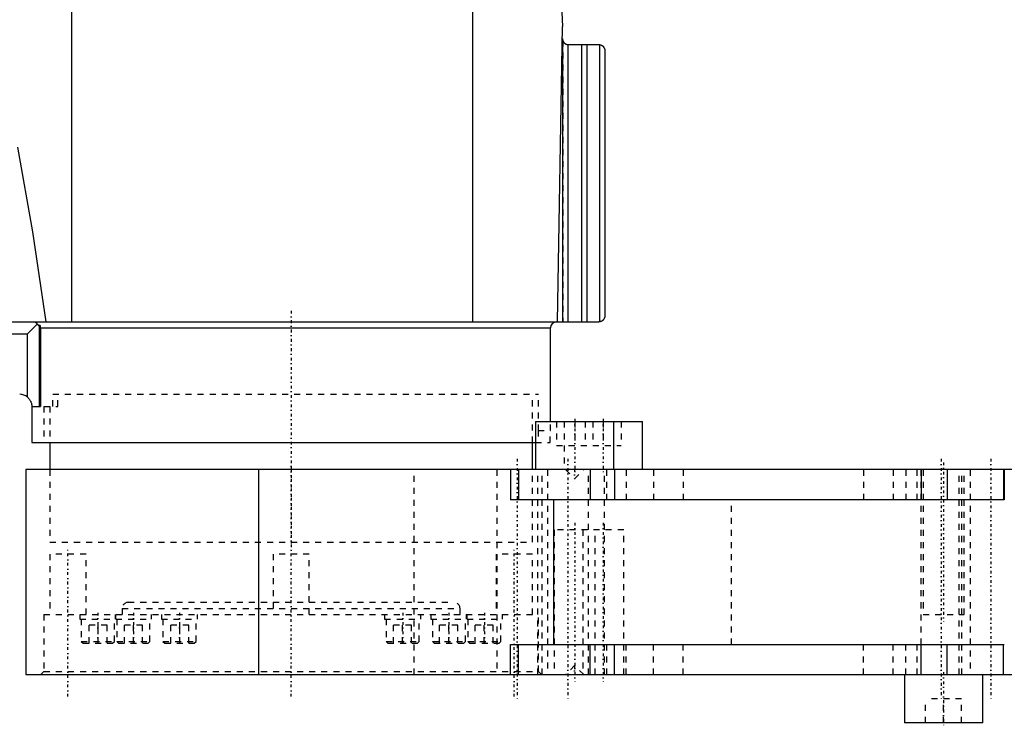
# Model space of a CAD drawing. Extents: x -342 to 171, y -1 to 570.
# Tile 2 of 4: x -215 to -52, y 136 to 253. Entities that reach past the tile are written whole.
import ezdxf

# ---------------------------------------------------------------- set-up
doc = ezdxf.new("R2010")
doc.units = 0
doc.linetypes.add('CENTER', pattern=[1.5, 0.45, -0.5, 0.05, -0.5])
doc.linetypes.add('DASHED', pattern=[2, 1, -1])
for name, color, linetype in [('AM_0', 7, 'CONTINUOUS'), ('AM_3', 7, 'DASHED'), ('AM_7', 7, 'CENTER')]:
    doc.layers.add(name, color=color, linetype=linetype)

msp = doc.modelspace()

# ---------------------------------------------------------------- linework, layer by layer
at = {"layer": 'AM_0', "color": 7, "linetype": 'CONTINUOUS'}
for p, q in [((-132.14, 387.81), (-125, 251.5)), ((-206.35, 202.5), (-206.35, 280.58)), ((-139.87, 202.5), (-139.87, 257.5)), ((-125.86, 202.5), (-125, 251.5)), ((-124.98, 202.5), (-124.98, 249.17)), ((-124.11, 248.5), (-124.11, 202.5)), ((-124.03, 248.5), (-119, 248.5)), ((-121.86, 248.5), (-121.86, 202.5)), ((-120.95, 248.5), (-120.95, 202.5)), ((-118.86, 248.49), (-118.86, 202.51)), ((-118, 247.5), (-118, 203.5)), ((-341.64, 202.5), (-119, 202.5)), ((-212.08, 202.12), (-213.7, 200.5)), ((-211.7, 188.5), (-211.7, 201.99)), ((-211.57, 201.5), (-127, 201.5)), ((-211.57, 201.5), (-211.57, 188.5)), ((-127, 186), (-127, 201.5)), ((-217, 200.5), (-213.7, 200.5)), ((-213.7, 190.02), (-213.7, 200.5)), ((-213, 188.5), (-213, 182.5)), ((-213, 188.5), (-211.57, 188.5)), ((-129.49, 186), (-129.49, 178)), ((-129.49, 186), (-111.76, 186)), ((-116.49, 178), (-116.49, 186)), ((-111.76, 178), (-111.76, 186)), ((-213, 182.5), (-129.49, 182.5)), ((-210, 182.5), (-210, 178)), ((-130, 178), (-130, 182.5)), ((-214, 178), (-214, 144)), ((48.48, 178), (-214, 178)), ((-175.34, 144), (-175.34, 178)), ((-133.61, 178), (-133.61, 173)), ((-132.32, 178), (-132.32, 173)), ((-120.45, 178), (-120.45, 173)), ((-116.39, 178), (-116.39, 173)), ((-65.53, 178), (-65.53, 173)), ((-61.22, 178), (-61.22, 173)), ((-51.91, 178), (-51.91, 173)), ((-51.77, 178), (-51.77, 173)), ((-51.77, 173), (-133.61, 173)), ((-126.46, 149), (-126.46, 173)), ((-133.61, 149), (-51.77, 149)), ((-133.61, 144), (-133.61, 149)), ((-132.32, 144), (-132.32, 149)), ((-120.45, 144), (-120.45, 149)), ((-116.39, 144), (-116.39, 149)), ((-65.53, 144), (-65.53, 149)), ((-61.22, 144), (-61.22, 149)), ((-51.91, 144), (-51.91, 149)), ((-214, 144), (48.48, 144)), ((-68.34, 144), (-68.34, 136)), ((-55.34, 136), (-55.34, 144)), ((-55.34, 136), (-68.34, 136))]:
    msp.add_line(p, q, dxfattribs=at)
for points in [[(-124.98, 249.17, 0), (-124.98, 249.17, 0), (-124.98, 249.17, 0), (-124.98, 249.17, 0), (-124.98, 249.16, 0), (-124.98, 249.16, 0), (-124.97, 249.16, 0), (-124.97, 249.16, 0), (-124.97, 249.15, 0), (-124.97, 249.15, 0), (-124.97, 249.14, 0), (-124.97, 249.14, 0), (-124.97, 249.14, 0), (-124.96, 249.13, 0), (-124.96, 249.13, 0), (-124.96, 249.12, 0), (-124.96, 249.11, 0), (-124.95, 249.11, 0), (-124.95, 249.1, 0), (-124.95, 249.1, 0), (-124.95, 249.09, 0), (-124.95, 249.09, 0), (-124.94, 249.08, 0), (-124.94, 249.08, 0), (-124.94, 249.07, 0), (-124.94, 249.07, 0), (-124.93, 249.06, 0), (-124.93, 249.06, 0), (-124.93, 249.05, 0), (-124.92, 249.04, 0), (-124.91, 249.02, 0), (-124.88, 248.97, 0), (-124.85, 248.92, 0), (-124.81, 248.87, 0), (-124.77, 248.82, 0), (-124.74, 248.79, 0), (-124.72, 248.77, 0), (-124.69, 248.74, 0), (-124.68, 248.74, 0), (-124.67, 248.73, 0), (-124.67, 248.72, 0), (-124.66, 248.72, 0), (-124.65, 248.71, 0), (-124.64, 248.71, 0), (-124.63, 248.7, 0), (-124.62, 248.69, 0), (-124.61, 248.68, 0), (-124.61, 248.68, 0), (-124.6, 248.68, 0), (-124.59, 248.67, 0), (-124.58, 248.66, 0), (-124.57, 248.66, 0), (-124.56, 248.65, 0), (-124.55, 248.64, 0), (-124.54, 248.64, 0), (-124.54, 248.64, 0), (-124.53, 248.63, 0), (-124.52, 248.62, 0), (-124.5, 248.62, 0), (-124.49, 248.61, 0), (-124.48, 248.6, 0), (-124.47, 248.6, 0), (-124.47, 248.6, 0), (-124.46, 248.59, 0), (-124.44, 248.59, 0), (-124.43, 248.58, 0), (-124.42, 248.58, 0), (-124.41, 248.57, 0), (-124.4, 248.57, 0), (-124.39, 248.57, 0), (-124.38, 248.56, 0), (-124.37, 248.56, 0), (-124.36, 248.55, 0), (-124.35, 248.55, 0), (-124.34, 248.55, 0), (-124.33, 248.54, 0), (-124.32, 248.54, 0), (-124.31, 248.54, 0), (-124.3, 248.54, 0), (-124.29, 248.53, 0), (-124.27, 248.53, 0), (-124.26, 248.53, 0), (-124.25, 248.52, 0), (-124.24, 248.52, 0), (-124.23, 248.52, 0), (-124.22, 248.52, 0), (-124.2, 248.51, 0), (-124.19, 248.51, 0), (-124.18, 248.51, 0), (-124.16, 248.51, 0), (-124.16, 248.51, 0), (-124.15, 248.51, 0), (-124.13, 248.5, 0), (-124.12, 248.5, 0), (-124.11, 248.5, 0)], [(-124.11, 248.5, 0), (-124.1, 248.5, 0), (-124.07, 248.5, 0), (-124.05, 248.5, 0), (-124.03, 248.5, 0)], [(-119, 248.5, 0), (-118.98, 248.5, 0), (-118.93, 248.5, 0), (-118.88, 248.49, 0), (-118.86, 248.49, 0)], [(-118.86, 248.49, 0), (-118.85, 248.49, 0), (-118.84, 248.49, 0), (-118.82, 248.48, 0), (-118.82, 248.48, 0), (-118.81, 248.48, 0), (-118.79, 248.48, 0), (-118.78, 248.47, 0), (-118.76, 248.47, 0), (-118.75, 248.47, 0), (-118.73, 248.46, 0), (-118.72, 248.46, 0), (-118.72, 248.46, 0), (-118.7, 248.45, 0), (-118.69, 248.45, 0), (-118.67, 248.45, 0), (-118.66, 248.44, 0), (-118.64, 248.43, 0), (-118.64, 248.43, 0), (-118.63, 248.43, 0), (-118.62, 248.42, 0), (-118.6, 248.42, 0), (-118.6, 248.41, 0), (-118.59, 248.41, 0), (-118.57, 248.41, 0), (-118.56, 248.4, 0), (-118.55, 248.4, 0), (-118.55, 248.39, 0), (-118.54, 248.39, 0), (-118.52, 248.38, 0), (-118.51, 248.37, 0), (-118.5, 248.36, 0), (-118.49, 248.36, 0), (-118.48, 248.35, 0), (-118.47, 248.35, 0), (-118.46, 248.34, 0), (-118.45, 248.34, 0), (-118.44, 248.33, 0), (-118.43, 248.32, 0), (-118.42, 248.31, 0), (-118.41, 248.31, 0), (-118.41, 248.3, 0), (-118.39, 248.3, 0), (-118.38, 248.29, 0), (-118.37, 248.28, 0), (-118.36, 248.27, 0), (-118.35, 248.26, 0), (-118.35, 248.26, 0), (-118.34, 248.25, 0), (-118.33, 248.25, 0), (-118.32, 248.24, 0), (-118.31, 248.23, 0), (-118.3, 248.22, 0), (-118.3, 248.21, 0), (-118.29, 248.21, 0), (-118.29, 248.2, 0), (-118.28, 248.19, 0), (-118.27, 248.18, 0), (-118.24, 248.15, 0), (-118.21, 248.12, 0), (-118.19, 248.09, 0), (-118.15, 248.03, 0), (-118.11, 247.96, 0), (-118.08, 247.9, 0), (-118.06, 247.83, 0), (-118.04, 247.8, 0), (-118.04, 247.78, 0), (-118.04, 247.77, 0), (-118.04, 247.77, 0), (-118.03, 247.76, 0), (-118.03, 247.75, 0), (-118.03, 247.74, 0), (-118.03, 247.73, 0), (-118.03, 247.73, 0), (-118.02, 247.71, 0), (-118.02, 247.7, 0), (-118.02, 247.7, 0), (-118.02, 247.69, 0), (-118.02, 247.68, 0), (-118.01, 247.67, 0), (-118.01, 247.65, 0), (-118.01, 247.64, 0), (-118.01, 247.63, 0), (-118.01, 247.62, 0), (-118.01, 247.62, 0), (-118.01, 247.6, 0), (-118, 247.59, 0), (-118, 247.58, 0), (-118, 247.56, 0), (-118, 247.55, 0), (-118, 247.54, 0), (-118, 247.54, 0), (-118, 247.52, 0), (-118, 247.51, 0), (-118, 247.5, 0)], [(-118.86, 248.49, 0), (-118.85, 248.49, 0), (-118.84, 248.49, 0), (-118.82, 248.48, 0), (-118.82, 248.48, 0), (-118.81, 248.48, 0), (-118.79, 248.48, 0), (-118.78, 248.47, 0), (-118.76, 248.47, 0), (-118.75, 248.47, 0), (-118.73, 248.46, 0), (-118.72, 248.46, 0), (-118.72, 248.46, 0), (-118.7, 248.45, 0), (-118.69, 248.45, 0), (-118.67, 248.45, 0), (-118.66, 248.44, 0), (-118.64, 248.43, 0), (-118.64, 248.43, 0), (-118.63, 248.43, 0), (-118.62, 248.42, 0), (-118.6, 248.42, 0), (-118.6, 248.41, 0), (-118.59, 248.41, 0), (-118.57, 248.41, 0), (-118.56, 248.4, 0), (-118.55, 248.4, 0), (-118.55, 248.39, 0), (-118.54, 248.39, 0), (-118.52, 248.38, 0), (-118.51, 248.37, 0), (-118.5, 248.36, 0), (-118.49, 248.36, 0), (-118.48, 248.35, 0), (-118.47, 248.35, 0), (-118.46, 248.34, 0), (-118.45, 248.34, 0), (-118.44, 248.33, 0), (-118.43, 248.32, 0), (-118.42, 248.31, 0), (-118.41, 248.31, 0), (-118.41, 248.3, 0), (-118.39, 248.3, 0), (-118.38, 248.29, 0), (-118.37, 248.28, 0), (-118.36, 248.27, 0), (-118.35, 248.26, 0), (-118.35, 248.26, 0), (-118.34, 248.25, 0), (-118.33, 248.25, 0), (-118.32, 248.24, 0), (-118.31, 248.23, 0), (-118.3, 248.22, 0), (-118.3, 248.21, 0), (-118.29, 248.21, 0), (-118.29, 248.2, 0), (-118.28, 248.19, 0), (-118.27, 248.18, 0), (-118.24, 248.15, 0), (-118.21, 248.12, 0), (-118.19, 248.09, 0), (-118.15, 248.03, 0), (-118.11, 247.96, 0), (-118.08, 247.9, 0), (-118.06, 247.83, 0), (-118.04, 247.8, 0), (-118.04, 247.78, 0), (-118.04, 247.77, 0), (-118.04, 247.77, 0), (-118.03, 247.76, 0), (-118.03, 247.75, 0), (-118.03, 247.74, 0), (-118.03, 247.73, 0), (-118.03, 247.73, 0), (-118.02, 247.71, 0), (-118.02, 247.7, 0), (-118.02, 247.7, 0), (-118.02, 247.69, 0), (-118.02, 247.68, 0), (-118.01, 247.67, 0), (-118.01, 247.65, 0), (-118.01, 247.64, 0), (-118.01, 247.63, 0), (-118.01, 247.62, 0), (-118.01, 247.62, 0), (-118.01, 247.6, 0), (-118, 247.59, 0), (-118, 247.58, 0), (-118, 247.56, 0), (-118, 247.55, 0), (-118, 247.54, 0), (-118, 247.54, 0), (-118, 247.52, 0), (-118, 247.51, 0), (-118, 247.5, 0)], [(-215.38, 231.48, 0), (-212.85, 217.46, 0), (-210.69, 202.5, 0)], [(-212.6, 202.5, 0), (-212.59, 202.5, 0), (-212.55, 202.5, 0), (-212.52, 202.49, 0), (-212.51, 202.49, 0), (-212.49, 202.49, 0), (-212.46, 202.48, 0), (-212.43, 202.46, 0), (-212.39, 202.45, 0), (-212.36, 202.43, 0), (-212.33, 202.42, 0), (-212.32, 202.4, 0), (-212.3, 202.39, 0), (-212.27, 202.37, 0), (-212.24, 202.34, 0), (-212.22, 202.32, 0), (-212.19, 202.29, 0), (-212.16, 202.25, 0), (-212.15, 202.24, 0), (-212.14, 202.22, 0), (-212.11, 202.18, 0), (-212.09, 202.14, 0), (-212.08, 202.12, 0)], [(-118.86, 202.51, 0), (-118.88, 202.51, 0), (-118.93, 202.5, 0), (-118.98, 202.5, 0), (-119, 202.5, 0)], [(-118, 203.5, 0), (-118, 203.49, 0), (-118, 203.48, 0), (-118, 203.46, 0), (-118, 203.46, 0), (-118, 203.45, 0), (-118, 203.44, 0), (-118, 203.42, 0), (-118, 203.41, 0), (-118.01, 203.4, 0), (-118.01, 203.38, 0), (-118.01, 203.38, 0), (-118.01, 203.37, 0), (-118.01, 203.36, 0), (-118.01, 203.35, 0), (-118.01, 203.33, 0), (-118.02, 203.32, 0), (-118.02, 203.31, 0), (-118.02, 203.3, 0), (-118.02, 203.3, 0), (-118.02, 203.29, 0), (-118.03, 203.27, 0), (-118.03, 203.27, 0), (-118.03, 203.26, 0), (-118.03, 203.25, 0), (-118.03, 203.24, 0), (-118.04, 203.23, 0), (-118.04, 203.23, 0), (-118.04, 203.22, 0), (-118.04, 203.2, 0), (-118.06, 203.17, 0), (-118.08, 203.1, 0), (-118.11, 203.04, 0), (-118.15, 202.97, 0), (-118.19, 202.91, 0), (-118.21, 202.88, 0), (-118.24, 202.85, 0), (-118.27, 202.82, 0), (-118.28, 202.81, 0), (-118.29, 202.8, 0), (-118.29, 202.79, 0), (-118.3, 202.79, 0), (-118.3, 202.78, 0), (-118.31, 202.77, 0), (-118.32, 202.76, 0), (-118.33, 202.75, 0), (-118.34, 202.75, 0), (-118.35, 202.74, 0), (-118.35, 202.74, 0), (-118.36, 202.73, 0), (-118.37, 202.72, 0), (-118.38, 202.71, 0), (-118.39, 202.7, 0), (-118.41, 202.7, 0), (-118.41, 202.69, 0), (-118.42, 202.69, 0), (-118.43, 202.68, 0), (-118.44, 202.67, 0), (-118.45, 202.66, 0), (-118.46, 202.66, 0), (-118.47, 202.65, 0), (-118.48, 202.65, 0), (-118.49, 202.64, 0), (-118.5, 202.64, 0), (-118.51, 202.63, 0), (-118.52, 202.62, 0), (-118.54, 202.61, 0), (-118.55, 202.61, 0), (-118.55, 202.6, 0), (-118.56, 202.6, 0), (-118.57, 202.59, 0), (-118.59, 202.59, 0), (-118.6, 202.59, 0), (-118.6, 202.58, 0), (-118.62, 202.58, 0), (-118.63, 202.57, 0), (-118.64, 202.57, 0), (-118.64, 202.57, 0), (-118.66, 202.56, 0), (-118.67, 202.55, 0), (-118.69, 202.55, 0), (-118.7, 202.55, 0), (-118.72, 202.54, 0), (-118.72, 202.54, 0), (-118.73, 202.54, 0), (-118.75, 202.53, 0), (-118.76, 202.53, 0), (-118.78, 202.53, 0), (-118.79, 202.52, 0), (-118.81, 202.52, 0), (-118.82, 202.52, 0), (-118.82, 202.52, 0), (-118.84, 202.51, 0), (-118.85, 202.51, 0), (-118.86, 202.51, 0)], [(-212.08, 202.12, 0), (-212.06, 202.1, 0), (-212.02, 202.06, 0), (-211.98, 202.02, 0), (-211.96, 202.01, 0), (-211.94, 201.99, 0), (-211.9, 201.95, 0), (-211.87, 201.92, 0), (-211.85, 201.91, 0), (-211.85, 201.9, 0), (-211.84, 201.9, 0), (-211.84, 201.9, 0), (-211.84, 201.89, 0), (-211.83, 201.89, 0), (-211.83, 201.89, 0), (-211.83, 201.88, 0), (-211.82, 201.88, 0), (-211.82, 201.87, 0), (-211.81, 201.87, 0), (-211.81, 201.87, 0), (-211.81, 201.87, 0), (-211.8, 201.87, 0), (-211.8, 201.86, 0), (-211.8, 201.86, 0), (-211.79, 201.86, 0), (-211.79, 201.86, 0), (-211.79, 201.86, 0), (-211.78, 201.86, 0), (-211.78, 201.85, 0), (-211.78, 201.85, 0), (-211.78, 201.85, 0), (-211.77, 201.85, 0), (-211.77, 201.85, 0), (-211.77, 201.85, 0), (-211.77, 201.85, 0), (-211.76, 201.85, 0), (-211.76, 201.85, 0), (-211.76, 201.85, 0), (-211.76, 201.85, 0), (-211.75, 201.85, 0), (-211.75, 201.85, 0), (-211.75, 201.85, 0), (-211.75, 201.85, 0), (-211.75, 201.85, 0), (-211.74, 201.85, 0), (-211.74, 201.86, 0), (-211.74, 201.86, 0), (-211.74, 201.86, 0), (-211.74, 201.86, 0), (-211.73, 201.86, 0), (-211.73, 201.86, 0), (-211.73, 201.87, 0), (-211.73, 201.87, 0), (-211.73, 201.87, 0), (-211.72, 201.87, 0), (-211.72, 201.87, 0), (-211.72, 201.88, 0), (-211.72, 201.88, 0), (-211.72, 201.89, 0), (-211.71, 201.91, 0), (-211.71, 201.92, 0), (-211.7, 201.93, 0), (-211.7, 201.96, 0), (-211.7, 201.98, 0), (-211.7, 201.99, 0)], [(-211.7, 201.99, 0), (-211.69, 201.97, 0), (-211.68, 201.95, 0), (-211.67, 201.92, 0), (-211.66, 201.91, 0), (-211.66, 201.9, 0), (-211.64, 201.87, 0), (-211.63, 201.85, 0), (-211.62, 201.82, 0), (-211.62, 201.8, 0), (-211.61, 201.77, 0), (-211.6, 201.75, 0), (-211.6, 201.74, 0), (-211.59, 201.71, 0), (-211.59, 201.68, 0), (-211.58, 201.65, 0), (-211.58, 201.63, 0), (-211.57, 201.6, 0), (-211.57, 201.58, 0), (-211.57, 201.57, 0), (-211.57, 201.54, 0), (-211.57, 201.51, 0), (-211.57, 201.5, 0)], [(-213.7, 190.02, 0), (-213.66, 189.99, 0), (-213.59, 189.92, 0), (-213.53, 189.85, 0), (-213.5, 189.82, 0), (-213.47, 189.78, 0), (-213.41, 189.71, 0), (-213.35, 189.63, 0), (-213.3, 189.55, 0), (-213.25, 189.46, 0), (-213.2, 189.38, 0), (-213.18, 189.34, 0), (-213.16, 189.29, 0), (-213.13, 189.2, 0), (-213.1, 189.11, 0), (-213.07, 189.02, 0), (-213.05, 188.92, 0), (-213.03, 188.83, 0), (-213.02, 188.78, 0), (-213.01, 188.74, 0), (-213.01, 188.64, 0), (-213, 188.55, 0), (-213, 188.5, 0)]]:
    msp.add_polyline3d(points, dxfattribs=at)
for centre, radius, start, end in [((-124.03, 249.5), 1, 179, 199.1959), ((-126, 201.5), 1, 90, 180), ((-215, 188.5), 2, 49.4584, 90)]:
    msp.add_arc(centre, radius, start, end, dxfattribs=at)
at = {"layer": 'AM_3', "color": 6, "linetype": 'DASHED'}
for p, q in [((-124.99, 249.2), (-124.99, 202.5)), ((-124.98, 249.17), (-124.98, 202.5)), ((-124.11, 248.5), (-124.11, 202.5)), ((-209.5, 190.5), (-129, 190.5)), ((-209.5, 188.5), (-209.5, 190.5)), ((-208.7, 188.5), (-208.7, 190.5)), ((-130, 182.5), (-130, 190.5)), ((-129, 184.5), (-129, 190.5)), ((-211, 188.5), (-211, 182.5)), ((-211, 188.5), (-208.7, 188.5)), ((-210, 188.5), (-210, 182.5)), ((-129.03, 184.5), (-127, 184.5)), ((-129.03, 184.5), (-129.03, 182.5)), ((-127.03, 182.5), (-127.03, 184.5)), ((-127, 184.5), (-127, 186)), ((-125.99, 186), (-125.99, 182)), ((-124.76, 186), (-124.76, 178)), ((-122.99, 186), (-122.99, 182)), ((-121.26, 186), (-121.26, 182)), ((-119.99, 186), (-119.99, 182)), ((-118.26, 186), (-118.26, 182)), ((-115.26, 186), (-115.26, 182)), ((-129.49, 182.5), (-127.03, 182.5)), ((-125.99, 182), (-115.26, 182)), ((-210, 178), (-210, 166)), ((-149.62, 144), (-149.62, 178)), ((-135.92, 178), (-135.92, 144)), ((-130, 166), (-130, 178)), ((-129.12, 144), (-129.12, 178)), ((-128.4, 144), (-128.4, 178)), ((-127.5, 178), (-127.5, 144)), ((-124.5, 178), (-123, 176.5)), ((-123, 176.5), (-121.5, 178)), ((-120.7, 144), (-120.7, 178)), ((-118.07, 144), (-118.07, 178)), ((-117.73, 178), (-117.73, 173)), ((-114.43, 178), (-114.43, 173)), ((-109.93, 178), (-109.93, 173)), ((-105.01, 178), (-105.01, 173)), ((-75.12, 178), (-75.12, 173)), ((-70.18, 178), (-70.18, 173)), ((-68.11, 178), (-68.11, 173)), ((-66.19, 173), (-66.19, 178)), ((-65.62, 178), (-65.62, 144)), ((-65.24, 178), (-65.24, 154)), ((-59.25, 144), (-59.25, 178)), ((-58.82, 144), (-58.82, 178)), ((-58.44, 154), (-58.44, 178)), ((-57.4, 178), (-57.4, 144)), ((-97, 149), (-97, 173)), ((-126.39, 168), (-126.39, 144)), ((-114.86, 168), (-126.39, 168)), ((-121.66, 168), (-121.66, 144)), ((-119.59, 144), (-119.59, 168)), ((-114.86, 144), (-114.86, 168)), ((-210, 166), (-130, 166)), ((-210, 166), (-130, 166)), ((-210, 164), (-210, 154)), ((-204, 164), (-210, 164)), ((-204, 154), (-204, 164)), ((-173, 164), (-173, 154)), ((-167, 164), (-173, 164)), ((-167, 154), (-167, 164)), ((-136, 164), (-136, 154)), ((-130, 164), (-136, 164)), ((-130, 154), (-130, 164)), ((-197, 156), (-143, 156)), ((-211, 154), (-211, 144.5)), ((-211, 154), (-129, 154)), ((-205.04, 154), (-205.04, 153.2)), ((-199.16, 154), (-199.16, 153.2)), ((-199.04, 153.2), (-199.04, 154)), ((-198, 155), (-198, 154)), ((-198, 155), (-142, 155)), ((-193.16, 153.2), (-193.16, 154)), ((-191.5, 154), (-191.5, 153.2)), ((-185.5, 153.2), (-185.5, 154)), ((-154.5, 154), (-154.5, 153.2)), ((-148.5, 153.2), (-148.5, 154)), ((-146.84, 154), (-146.84, 153.2)), ((-142, 154), (-142, 155)), ((-140.96, 154), (-140.96, 153.2)), ((-140.84, 153.2), (-140.84, 154)), ((-134.96, 153.2), (-134.96, 154)), ((-129, 144.5), (-129, 154)), ((-65.24, 154), (-58.44, 154)), ((-205.04, 153.2), (-193.16, 153.2)), ((-204.79, 153.2), (-204.79, 149.5)), ((-203.5, 149.2), (-203.5, 152.2)), ((-200.5, 152.2), (-203.5, 152.2)), ((-202, 149.2), (-202, 152.2)), ((-200.5, 149.2), (-200.5, 152.2)), ((-199.29, 149.5), (-199.29, 153.2)), ((-198.91, 153.2), (-198.91, 149.5)), ((-197.62, 149.2), (-197.62, 152.2)), ((-194.62, 152.2), (-197.62, 152.2)), ((-196.12, 149.2), (-196.12, 152.2)), ((-194.62, 149.2), (-194.62, 152.2)), ((-193.41, 149.5), (-193.41, 153.2)), ((-191.5, 153.2), (-185.5, 153.2)), ((-191.25, 153.2), (-191.25, 149.5)), ((-189.96, 149.2), (-189.96, 152.2)), ((-186.96, 152.2), (-189.96, 152.2)), ((-188.46, 149.2), (-188.46, 152.2)), ((-186.96, 149.2), (-186.96, 152.2)), ((-185.75, 149.5), (-185.75, 153.2)), ((-154.5, 153.2), (-148.5, 153.2)), ((-154.25, 153.2), (-154.25, 149.5)), ((-153.04, 149.2), (-153.04, 152.2)), ((-150.04, 152.2), (-153.04, 152.2)), ((-151.54, 149.2), (-151.54, 152.2)), ((-150.04, 149.2), (-150.04, 152.2)), ((-148.75, 149.5), (-148.75, 153.2)), ((-146.84, 153.2), (-134.96, 153.2)), ((-146.59, 153.2), (-146.59, 149.5)), ((-145.38, 149.2), (-145.38, 152.2)), ((-142.38, 152.2), (-145.38, 152.2)), ((-143.88, 149.2), (-143.88, 152.2)), ((-142.38, 149.2), (-142.38, 152.2)), ((-141.09, 149.5), (-141.09, 153.2)), ((-140.71, 153.2), (-140.71, 149.5)), ((-139.5, 149.2), (-139.5, 152.2)), ((-136.5, 152.2), (-139.5, 152.2)), ((-138, 149.2), (-138, 152.2)), ((-136.5, 149.2), (-136.5, 152.2)), ((-135.21, 149.5), (-135.21, 153.2)), ((-204.79, 149.5), (-204.49, 149.2)), ((-204.79, 149.5), (-199.29, 149.5)), ((-204.49, 149.2), (-199.59, 149.2)), ((-199.59, 149.2), (-199.29, 149.5)), ((-198.91, 149.5), (-198.61, 149.2)), ((-198.91, 149.5), (-193.41, 149.5)), ((-198.61, 149.2), (-193.71, 149.2)), ((-193.71, 149.2), (-193.41, 149.5)), ((-191.25, 149.5), (-190.95, 149.2)), ((-191.25, 149.5), (-185.75, 149.5)), ((-190.95, 149.2), (-186.05, 149.2)), ((-186.05, 149.2), (-185.75, 149.5)), ((-154.25, 149.5), (-153.95, 149.2)), ((-154.25, 149.5), (-148.75, 149.5)), ((-153.95, 149.2), (-149.05, 149.2)), ((-149.05, 149.2), (-148.75, 149.5)), ((-146.59, 149.5), (-146.29, 149.2)), ((-146.59, 149.5), (-141.09, 149.5)), ((-146.29, 149.2), (-141.39, 149.2)), ((-141.39, 149.2), (-141.09, 149.5)), ((-140.71, 149.5), (-140.41, 149.2)), ((-140.71, 149.5), (-135.21, 149.5)), ((-140.41, 149.2), (-135.51, 149.2)), ((-135.51, 149.2), (-135.21, 149.5)), ((-117.73, 149), (-117.73, 144)), ((-114.43, 144), (-114.43, 149)), ((-109.93, 144), (-109.93, 149)), ((-105.01, 144), (-105.01, 149)), ((-75.12, 144), (-75.12, 149)), ((-70.18, 144), (-70.18, 149)), ((-68.11, 144), (-68.11, 149)), ((-66.19, 144), (-66.19, 149)), ((-123, 145.5), (-124.5, 144)), ((-121.5, 144), (-123, 145.5)), ((-211, 144.5), (-211.5, 144)), ((-211, 144.5), (-129, 144.5)), ((-128.5, 144), (-129, 144.5)), ((-64.84, 136), (-64.84, 140)), ((-58.84, 140), (-64.84, 140)), ((-61.84, 136), (-61.84, 140)), ((-58.84, 136), (-58.84, 140))]:
    msp.add_line(p, q, dxfattribs=at)
for points in [[(-124.99, 249.2, 0), (-124.99, 249.2, 0), (-124.99, 249.2, 0), (-124.99, 249.2, 0), (-124.99, 249.2, 0), (-124.99, 249.2, 0), (-124.99, 249.2, 0), (-124.99, 249.19, 0), (-124.99, 249.19, 0), (-124.98, 249.19, 0), (-124.98, 249.18, 0), (-124.98, 249.18, 0), (-124.98, 249.18, 0), (-124.98, 249.17, 0), (-124.98, 249.17, 0), (-124.98, 249.16, 0), (-124.97, 249.16, 0), (-124.97, 249.15, 0), (-124.97, 249.15, 0), (-124.97, 249.14, 0), (-124.97, 249.14, 0), (-124.96, 249.13, 0), (-124.96, 249.13, 0), (-124.96, 249.12, 0), (-124.96, 249.11, 0), (-124.95, 249.11, 0), (-124.95, 249.1, 0), (-124.95, 249.1, 0), (-124.95, 249.09, 0), (-124.94, 249.08, 0), (-124.93, 249.06, 0), (-124.9, 249, 0), (-124.87, 248.95, 0), (-124.83, 248.9, 0), (-124.79, 248.84, 0), (-124.77, 248.82, 0), (-124.74, 248.79, 0), (-124.71, 248.76, 0), (-124.7, 248.75, 0), (-124.69, 248.75, 0), (-124.69, 248.74, 0), (-124.68, 248.74, 0), (-124.67, 248.73, 0), (-124.66, 248.72, 0), (-124.65, 248.72, 0), (-124.64, 248.71, 0), (-124.63, 248.7, 0), (-124.63, 248.7, 0), (-124.62, 248.69, 0), (-124.61, 248.68, 0), (-124.6, 248.68, 0), (-124.59, 248.67, 0), (-124.58, 248.66, 0), (-124.57, 248.65, 0), (-124.56, 248.65, 0), (-124.56, 248.65, 0), (-124.55, 248.64, 0), (-124.53, 248.63, 0), (-124.52, 248.63, 0), (-124.51, 248.62, 0), (-124.5, 248.61, 0), (-124.49, 248.61, 0), (-124.49, 248.61, 0), (-124.47, 248.6, 0), (-124.46, 248.59, 0), (-124.45, 248.59, 0), (-124.43, 248.58, 0), (-124.42, 248.58, 0), (-124.41, 248.57, 0), (-124.41, 248.57, 0), (-124.39, 248.57, 0), (-124.38, 248.56, 0), (-124.37, 248.56, 0), (-124.37, 248.56, 0), (-124.35, 248.55, 0), (-124.34, 248.55, 0), (-124.33, 248.55, 0), (-124.33, 248.54, 0), (-124.31, 248.54, 0), (-124.3, 248.54, 0), (-124.28, 248.53, 0), (-124.27, 248.53, 0), (-124.25, 248.52, 0), (-124.25, 248.52, 0), (-124.24, 248.52, 0), (-124.23, 248.52, 0), (-124.21, 248.52, 0), (-124.2, 248.51, 0), (-124.18, 248.51, 0), (-124.17, 248.51, 0), (-124.16, 248.51, 0), (-124.15, 248.51, 0), (-124.14, 248.51, 0), (-124.12, 248.5, 0), (-124.11, 248.5, 0)], [(-124.99, 249.2, 0), (-124.99, 249.2, 0), (-124.99, 249.2, 0), (-124.99, 249.2, 0), (-124.99, 249.2, 0), (-124.99, 249.2, 0), (-124.99, 249.2, 0), (-124.99, 249.19, 0), (-124.99, 249.19, 0), (-124.98, 249.19, 0), (-124.98, 249.18, 0), (-124.98, 249.18, 0), (-124.98, 249.18, 0), (-124.98, 249.17, 0), (-124.98, 249.17, 0), (-124.98, 249.16, 0), (-124.97, 249.16, 0), (-124.97, 249.15, 0), (-124.97, 249.15, 0), (-124.97, 249.14, 0), (-124.97, 249.14, 0), (-124.96, 249.13, 0), (-124.96, 249.13, 0), (-124.96, 249.12, 0), (-124.96, 249.11, 0), (-124.95, 249.11, 0), (-124.95, 249.1, 0), (-124.95, 249.1, 0), (-124.95, 249.09, 0), (-124.94, 249.08, 0), (-124.93, 249.06, 0), (-124.9, 249, 0), (-124.87, 248.95, 0), (-124.83, 248.9, 0), (-124.79, 248.84, 0), (-124.77, 248.82, 0), (-124.74, 248.79, 0), (-124.71, 248.76, 0), (-124.7, 248.75, 0), (-124.69, 248.75, 0), (-124.69, 248.74, 0), (-124.68, 248.74, 0), (-124.67, 248.73, 0), (-124.66, 248.72, 0), (-124.65, 248.72, 0), (-124.64, 248.71, 0), (-124.63, 248.7, 0), (-124.63, 248.7, 0), (-124.62, 248.69, 0), (-124.61, 248.68, 0), (-124.6, 248.68, 0), (-124.59, 248.67, 0), (-124.58, 248.66, 0), (-124.57, 248.65, 0), (-124.56, 248.65, 0), (-124.56, 248.65, 0), (-124.55, 248.64, 0), (-124.53, 248.63, 0), (-124.52, 248.63, 0), (-124.51, 248.62, 0), (-124.5, 248.61, 0), (-124.49, 248.61, 0), (-124.49, 248.61, 0), (-124.47, 248.6, 0), (-124.46, 248.59, 0), (-124.45, 248.59, 0), (-124.43, 248.58, 0), (-124.42, 248.58, 0), (-124.41, 248.57, 0), (-124.41, 248.57, 0), (-124.39, 248.57, 0), (-124.38, 248.56, 0), (-124.37, 248.56, 0), (-124.37, 248.56, 0), (-124.35, 248.55, 0), (-124.34, 248.55, 0), (-124.33, 248.55, 0), (-124.33, 248.54, 0), (-124.31, 248.54, 0), (-124.3, 248.54, 0), (-124.28, 248.53, 0), (-124.27, 248.53, 0), (-124.25, 248.52, 0), (-124.25, 248.52, 0), (-124.24, 248.52, 0), (-124.23, 248.52, 0), (-124.21, 248.52, 0), (-124.2, 248.51, 0), (-124.18, 248.51, 0), (-124.17, 248.51, 0), (-124.16, 248.51, 0), (-124.15, 248.51, 0), (-124.14, 248.51, 0), (-124.12, 248.5, 0), (-124.11, 248.5, 0)], [(-124.98, 249.17, 0), (-124.98, 249.17, 0), (-124.98, 249.17, 0), (-124.98, 249.17, 0), (-124.98, 249.17, 0), (-124.98, 249.17, 0), (-124.98, 249.17, 0), (-124.98, 249.16, 0), (-124.98, 249.16, 0), (-124.97, 249.16, 0), (-124.97, 249.15, 0), (-124.97, 249.15, 0), (-124.97, 249.15, 0), (-124.97, 249.15, 0), (-124.97, 249.14, 0), (-124.97, 249.13, 0), (-124.96, 249.13, 0), (-124.96, 249.12, 0), (-124.96, 249.12, 0), (-124.96, 249.12, 0), (-124.96, 249.11, 0), (-124.95, 249.1, 0), (-124.95, 249.1, 0), (-124.95, 249.1, 0), (-124.95, 249.09, 0), (-124.94, 249.08, 0), (-124.94, 249.08, 0), (-124.94, 249.08, 0), (-124.94, 249.07, 0), (-124.93, 249.06, 0), (-124.93, 249.05, 0), (-124.93, 249.05, 0), (-124.92, 249.04, 0), (-124.92, 249.03, 0), (-124.92, 249.03, 0), (-124.91, 249.02, 0), (-124.91, 249.01, 0), (-124.89, 248.98, 0), (-124.86, 248.93, 0), (-124.82, 248.88, 0), (-124.78, 248.83, 0), (-124.75, 248.81, 0), (-124.73, 248.78, 0), (-124.7, 248.75, 0), (-124.69, 248.75, 0), (-124.68, 248.74, 0), (-124.68, 248.73, 0), (-124.67, 248.73, 0), (-124.66, 248.72, 0), (-124.65, 248.71, 0), (-124.64, 248.71, 0), (-124.63, 248.7, 0), (-124.62, 248.69, 0), (-124.62, 248.69, 0), (-124.61, 248.68, 0), (-124.6, 248.68, 0), (-124.59, 248.67, 0), (-124.58, 248.66, 0), (-124.57, 248.66, 0), (-124.56, 248.65, 0), (-124.55, 248.65, 0), (-124.55, 248.64, 0), (-124.54, 248.64, 0), (-124.53, 248.63, 0), (-124.51, 248.62, 0), (-124.5, 248.62, 0), (-124.49, 248.61, 0), (-124.48, 248.61, 0), (-124.48, 248.6, 0), (-124.46, 248.6, 0), (-124.45, 248.59, 0), (-124.44, 248.59, 0), (-124.43, 248.58, 0), (-124.41, 248.57, 0), (-124.41, 248.57, 0), (-124.4, 248.57, 0), (-124.39, 248.56, 0), (-124.37, 248.56, 0), (-124.37, 248.56, 0), (-124.36, 248.55, 0), (-124.35, 248.55, 0), (-124.33, 248.55, 0), (-124.33, 248.54, 0), (-124.32, 248.54, 0), (-124.31, 248.54, 0), (-124.29, 248.53, 0), (-124.28, 248.53, 0), (-124.26, 248.53, 0), (-124.25, 248.52, 0), (-124.24, 248.52, 0), (-124.24, 248.52, 0), (-124.22, 248.52, 0), (-124.21, 248.51, 0), (-124.19, 248.51, 0), (-124.18, 248.51, 0), (-124.16, 248.51, 0), (-124.16, 248.51, 0), (-124.15, 248.51, 0), (-124.13, 248.5, 0), (-124.12, 248.5, 0), (-124.11, 248.5, 0)], [(-124.11, 248.5, 0), (-124.1, 248.5, 0), (-124.07, 248.5, 0), (-124.05, 248.5, 0), (-124.03, 248.5, 0)], [(-211.7, 201.99, 0), (-211.7, 201.97, 0), (-211.7, 201.94, 0), (-211.71, 201.91, 0), (-211.71, 201.9, 0), (-211.71, 201.89, 0), (-211.72, 201.88, 0), (-211.72, 201.88, 0), (-211.72, 201.87, 0), (-211.72, 201.87, 0), (-211.72, 201.87, 0), (-211.73, 201.87, 0), (-211.73, 201.87, 0), (-211.73, 201.86, 0), (-211.73, 201.86, 0), (-211.73, 201.86, 0), (-211.73, 201.86, 0), (-211.74, 201.86, 0), (-211.74, 201.86, 0), (-211.74, 201.86, 0), (-211.74, 201.85, 0), (-211.74, 201.85, 0), (-211.75, 201.85, 0), (-211.75, 201.85, 0), (-211.75, 201.85, 0), (-211.75, 201.85, 0), (-211.75, 201.85, 0), (-211.75, 201.85, 0), (-211.76, 201.85, 0), (-211.76, 201.85, 0), (-211.76, 201.85, 0), (-211.76, 201.85, 0), (-211.76, 201.85, 0), (-211.77, 201.85, 0), (-211.77, 201.85, 0), (-211.77, 201.85, 0), (-211.77, 201.85, 0), (-211.77, 201.85, 0), (-211.78, 201.85, 0), (-211.78, 201.85, 0), (-211.78, 201.85, 0), (-211.78, 201.85, 0), (-211.78, 201.86, 0), (-211.79, 201.86, 0), (-211.79, 201.86, 0), (-211.79, 201.86, 0), (-211.79, 201.86, 0), (-211.8, 201.86, 0), (-211.8, 201.86, 0), (-211.8, 201.87, 0), (-211.81, 201.87, 0), (-211.81, 201.87, 0), (-211.81, 201.87, 0), (-211.81, 201.87, 0), (-211.82, 201.88, 0), (-211.82, 201.88, 0), (-211.83, 201.88, 0), (-211.83, 201.88, 0), (-211.83, 201.89, 0), (-211.84, 201.89, 0), (-211.84, 201.89, 0), (-211.84, 201.9, 0), (-211.85, 201.9, 0), (-211.86, 201.91, 0), (-211.89, 201.94, 0), (-211.93, 201.98, 0), (-211.95, 202, 0), (-211.97, 202.01, 0), (-212.01, 202.05, 0), (-212.06, 202.1, 0), (-212.08, 202.12, 0)]]:
    msp.add_polyline3d(points, dxfattribs=at)
for centre, start, end in [((-197, 155), 90, 180), ((-143, 155), 0, 90)]:
    msp.add_arc(centre, 1, start, end, dxfattribs=at)
at = {"layer": 'AM_7', "color": 4, "linetype": 'CENTER'}
for p, q in [((-170, 204.32), (-170, 164.18)), ((-122.99, 186.4), (-122.99, 177.6)), ((-118.26, 186.4), (-118.26, 177.6)), ((-132.52, 179.82), (-132.52, 139.68)), ((-124.1, 179.82), (-124.1, 139.68)), ((-62.22, 179.82), (-62.22, 139.68)), ((-54, 179.82), (-54, 139.68)), ((-170, 178.6), (-170, 165.4)), ((-123, 178.07), (-123, 176.43)), ((-61.84, 179.2), (-61.84, 152.8)), ((-122.99, 169.2), (-122.99, 142.8)), ((-118.26, 169.2), (-118.26, 142.8)), ((-207, 140.38), (-207, 165.12)), ((-170, 140.38), (-170, 165.12)), ((-133, 140.38), (-133, 165.12)), ((-202.04, 154.24), (-202.04, 148.96)), ((-196.16, 154.24), (-196.16, 148.96)), ((-188.5, 154.24), (-188.5, 148.96)), ((-151.5, 154.24), (-151.5, 148.96)), ((-143.84, 154.24), (-143.84, 148.96)), ((-137.96, 154.24), (-137.96, 148.96)), ((-123, 145.57), (-123, 143.93)), ((-61.84, 144.4), (-61.84, 135.6))]:
    msp.add_line(p, q, dxfattribs=at)

doc.saveas('drawing.dxf')
